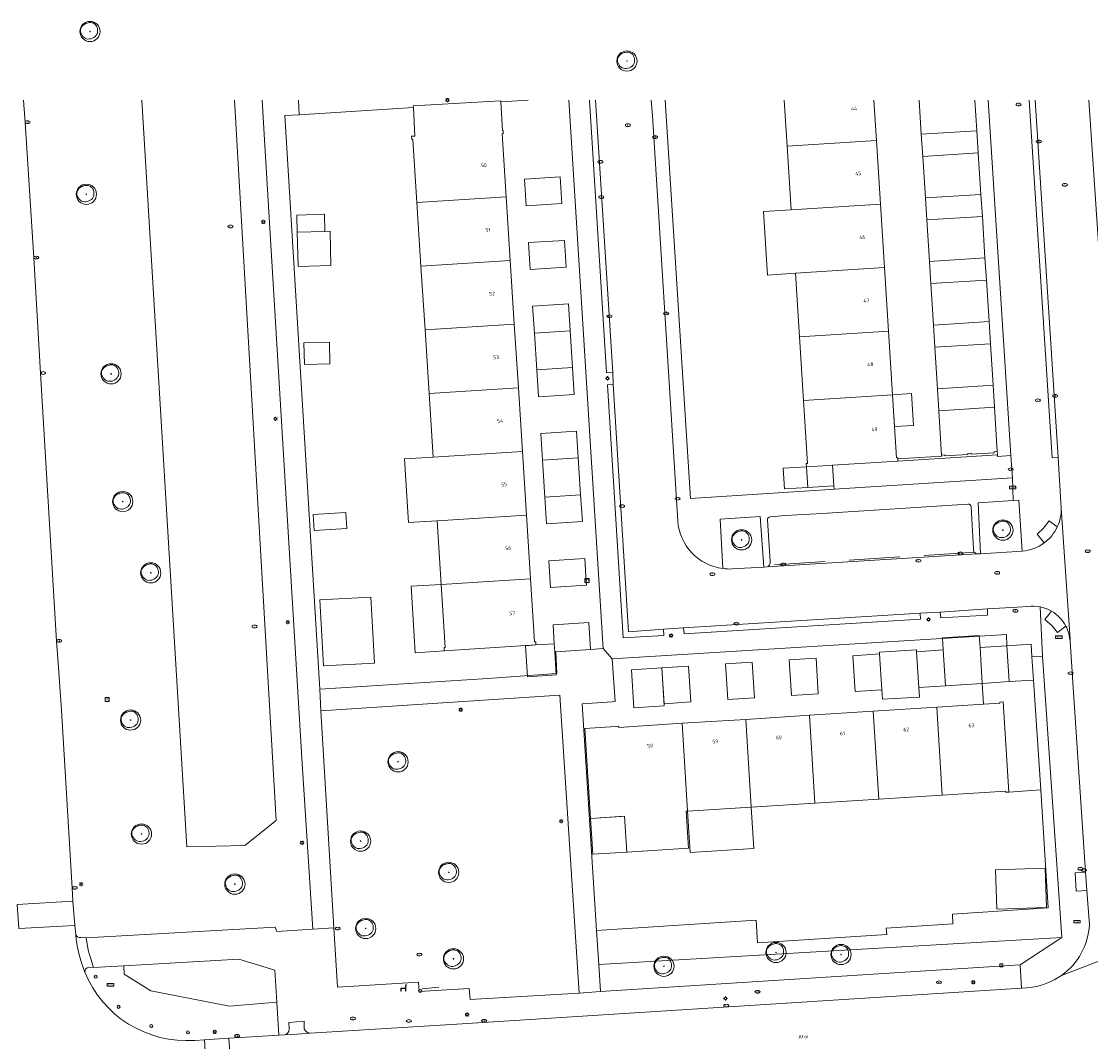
# Model space of a CAD drawing. Header units: metres. Extents: x 162108 to 162858, y 502368 to 503171.
# Tile 25 of 39: x 162218 to 162324, y 502924 to 503025. Entities that reach past the tile are written whole.
import ezdxf
from ezdxf.enums import TextEntityAlignment as Align

# ---------------------------------------------------------------- set-up
doc = ezdxf.new("R2010")
doc.units = ezdxf.units.M
doc.linetypes.add('RI-HWA-SO', pattern=[7.4, 5, -2.4])
for name, color, linetype, lineweight, true_color in [('B-PV-GR-BEPLANTING_CULTUUR_BOSPLANTSOEN-GV', 7, 'Continuous', 13, 0x99cc00), ('B-PV-GR-BEPLANTING_CULTUUR_HEESTERS-GV', 7, 'Continuous', 13, 0x99cc00), ('B-PV-RI-HWA_GOOT_MOLGOOT-G', 150, 'RI-HWA-SO', 18, 0x007fff), ('B-WE-GR-BOOM-S', 3, 'Continuous', 18, 0x00ff00)]:
    doc.layers.add(name, color=color, linetype=linetype, lineweight=lineweight, true_color=true_color)
for name, color, linetype, lineweight in [('B-PV-IE-MEUBILAIR-S', 252, 'Continuous', 13), ('B-PV-IE-MEUBILAIR_WEGMEUBILAIR-S', 252, 'Continuous', 13), ('B-PV-IE-TERREINAFSCHEIDING_KUNSTMATIG_HEKWERK-G', 252, 'IE-TERREINAFSCHEIDING-KUNSTMATIG-OPEN', 13), ('B-PV-IE-TERREINAFSCHEIDING_KUNSTMATIG_MUUR-GV', 252, 'Continuous', 13), ('B-PV-OG-BEBOUWING-GV', 7, 'Continuous', 18), ('B-PV-OG-BEBOUWING-T18', 7, 'Continuous', 18), ('B-PV-OG-BEBOUWING_LUIFEL-GV', 7, 'Continuous', 18), ('B-PV-OG-BEBOUWING_OVERBOUWING-GV', 7, 'Continuous', 18), ('B-PV-OG-TERREIN_BEGROEID-GV', 7, 'Continuous', 13), ('B-PV-OG-TERREIN_ERF-GV', 252, 'Continuous', 13), ('B-PV-OG-TOPOGRAFIE-T18', 7, 'Continuous', 18), ('B-PV-VH-GESLOTENVERHARDING_ASFALT-GV', 252, 'Continuous', 13), ('B-PV-VH-OPENVERHARDING_BETONELEMENT-GV', 252, 'Continuous', 13), ('B-PV-VH-OPENVERHARDING_BETONSTRAATSTEEN-GV', 252, 'Continuous', 13), ('B-PV-VH-OPENVERHARDING_TEGEL-GV', 252, 'Continuous', 13)]:
    doc.layers.add(name, color=color, linetype=linetype, lineweight=lineweight)
doc.styles.add('NLCS-ISO', font='NLCS-ISO.ttf')
doc.styles.add('NLCS-ISO-M200-T18', font='NLCS-ISO.ttf', dxfattribs={"height": 1.8})
doc.linetypes.add('IE-TERREINAFSCHEIDING-KUNSTMATIG-OPEN', pattern='A,7,-1.5,[67,NLCS.SHX,S=0.75,R=0,X=0,Y=0],-1.5', length=10)

# ---------------------------------------------------------------- blocks, each defined once
blk = doc.blocks.new('SIE-MEUBILAIR_BORD_LOCATIEPAAL-SO')
blk.add_lwpolyline([(-0.75, -0.75), (0.75, -0.75), (0.75, 0.75), (-0.75, 0.75)], close=True)
at = {"style": 'NLCS-ISO'}
blk.add_text('lp', height=0.75, dxfattribs=at).set_placement((0.01, 0.12), align=Align.MIDDLE_CENTER)
blk = doc.blocks.new('SIE-MEUBILAIR_BORD_STRAATNAAM-SO')
blk.add_lwpolyline([(-1.62, -0.62), (1.62, -0.62), (1.62, 0.62), (-1.62, 0.62)], close=True)
at = {"style": 'NLCS-ISO'}
blk.add_text('straat', height=0.75, dxfattribs=at).set_placement((0, 0.08), align=Align.MIDDLE_CENTER)
blk = doc.blocks.new('SIE-MEUBILAIR_KAST_TELECOM-SO')
for points in [[(-1, 1), (1, 1), (1, 0.84), (-1, 0.84)], [(-1, 0.76), (1, 0.76), (1, -1), (-1, -1)]]:
    blk.add_lwpolyline(points, close=True)
at = {"style": 'NLCS-ISO'}
blk.add_text('tele', height=0.75, dxfattribs=at).set_placement((0, 0), align=Align.MIDDLE_CENTER)
blk = doc.blocks.new('SIE-MEUBILAIR_PAAL_AFSLUITPAAL-SO')
blk.add_circle((0, 0), 0.75)
at = {"style": 'NLCS-ISO'}
blk.add_text('af', height=0.75, dxfattribs=at).set_placement((0, 0.05), align=Align.MIDDLE_CENTER)
blk = doc.blocks.new('SIE-MEUBILAIR_PAAL_LICHTMAST-SO')
for points in [[(-0.62, 0), (-1, 0)], [(-0.71, 0.71), (-0.44, 0.44)], [(0, 1), (0, 0.62)], [(0.44, 0.44), (0.71, 0.71)], [(1, 0), (0.62, 0)], [(-0.71, -0.71), (-0.44, -0.44)], [(0, -0.62), (0, -1)], [(0.44, -0.44), (0.71, -0.71)]]:
    blk.add_lwpolyline(points)
blk.add_circle((0, 0), 0.5)
blk = doc.blocks.new('SIE-MEUBILAIR_PAAL_HALTEPAAL-SO')
blk.add_circle((0, 0), 0.75)
at = {"style": 'NLCS-ISO'}
blk.add_text('ht', height=0.75, dxfattribs=at).set_placement((0, 0.06), align=Align.MIDDLE_CENTER)
blk = doc.blocks.new('SIE-MEUBILAIR_PUT_WATERLEIDINGPUT-SO')
blk.add_ellipse((0, 0), major_axis=(1.25, 0), ratio=0.54)
at = {"style": 'NLCS-ISO'}
blk.add_text('wl', height=0.75, dxfattribs=at).set_placement((-0.14, 0), align=Align.MIDDLE_CENTER)
blk = doc.blocks.new('SIE-MEUBILAIR_PUT_RIOOLPUT-SO')
blk.add_ellipse((0, 0), major_axis=(1.25, 0), ratio=0.54)
at = {"style": 'NLCS-ISO'}
blk.add_text('ri', height=0.75, dxfattribs=at).set_placement((-0.04, 0.07), align=Align.MIDDLE_CENTER)
blk = doc.blocks.new('SIE-MEUBILAIR_PUT_GASPUT-SO')
blk.add_ellipse((0, 0), major_axis=(1.25, 0), ratio=0.54)
at = {"style": 'NLCS-ISO'}
blk.add_text('gas ', height=0.75, dxfattribs=at).set_placement((0.53, 0.16), align=Align.MIDDLE_CENTER)
blk = doc.blocks.new('SIE-MEUBILAIR_PUT_KOLK-SO')
blk.add_ellipse((0, 0), major_axis=(1.25, 0), ratio=0.54)
at = {"style": 'NLCS-ISO'}
blk.add_text('klk', height=0.75, dxfattribs=at).set_placement((0.03, 0), align=Align.MIDDLE_CENTER)
blk = doc.blocks.new('SIE-MEUBILAIR_PUT_BRANDKRAAN-SO')
blk.add_ellipse((0, 0), major_axis=(1.25, 0), ratio=0.54)
at = {"style": 'NLCS-ISO'}
blk.add_text('bk', height=0.75, dxfattribs=at).set_placement((0.03, 0), align=Align.MIDDLE_CENTER)
blk = doc.blocks.new('SIE-MEUBILAIR_PUT_DRAINAGEPUT-SO')
blk.add_ellipse((0, 0), major_axis=(1.25, 0), ratio=0.54)
at = {"style": 'NLCS-ISO'}
blk.add_text('dr', height=0.75, dxfattribs=at).set_placement((0.03, 0), align=Align.MIDDLE_CENTER)
blk = doc.blocks.new('SIE-WEG_ZITBANK-SO')
at = {"color": 0, "linetype": 'ByBlock', "lineweight": 18}
blk.add_lwpolyline([(-0.91, -1.63), (-0.91, -0.2), (1.09, -0.2), (1.09, -1.63), (1.29, -1.63), (1.29, -0.21), (1.54, 1.78), (1.33, 1.78), (1.11, 0), (-1.11, 0), (-1.11, -1.63)], close=True, dxfattribs=at)
blk = doc.blocks.new('SGR-BOOM_03')
blk.add_lwpolyline([(2.39, 3.6), (2.81, 3.14), (3.17, 2.6), (3.46, 1.98), (3.66, 1.31), (3.77, 0.62), (3.77, -0.08), (3.65, -0.77), (3.39, -1.41), (3, -2), (2.49, -2.52), (1.88, -2.96), (1.21, -3.31), (0.49, -3.56), (-0.26, -3.7), (-0.99, -3.72), (-1.7, -3.6), (-2.35, -3.35), (-2.94, -2.98), (-3.46, -2.51), (-3.9, -1.97), (-4.25, -1.38), (-4.52, -0.76), (-4.68, -0.13), (-4.73, 0.48), (-4.67, 1.06), (-4.5, 1.6), (-4.24, 2.1), (-3.91, 2.55), (-3.5, 2.97), (-3.03, 3.33), (-2.53, 3.65), (-1.98, 3.92), (-1.42, 4.14), (-0.84, 4.29), (-0.26, 4.39), (0.31, 4.41), (0.87, 4.35), (1.41, 4.2), (1.92, 3.95)], close=True)
for radius in [5, 0.15]:
    blk.add_circle((0, 0), radius)

msp = doc.modelspace()

# ---------------------------------------------------------------- linework, layer by layer
at = {"layer": 'B-PV-GR-BEPLANTING_CULTUUR_BOSPLANTSOEN-GV'}
msp.add_lwpolyline([(162230.31, 503017.29), (162234.75, 502943.48), (162240.47, 502943.61), (162243.59, 502946.08), (162239.47, 503017.29)], dxfattribs=at)
at = {"layer": 'B-PV-GR-BEPLANTING_CULTUUR_HEESTERS-GV'}
for points in [[(162314.82, 502982.24), (162304.99, 502981.62), (162298.53, 502981.21), (162298.66, 502979.17), (162298.68, 502978.85), (162316.3, 502979.95), (162316.14, 502982.16), (162314.83, 502982.08)], [(162316.95, 502977.76), (162316.39, 502977.72), (162312.91, 502977.49), (162313.16, 502972.45), (162317.27, 502972.72)], [(162318.25, 502962.27), (162318.23, 502962.27), (162318.38, 502959.98), (162319.1, 502949.11), (162319.84, 502937.48), (162310.37, 502936.83), (162310.43, 502935.88), (162303.84, 502935.47), (162303.88, 502934.82), (162291.12, 502934.02), (162290.98, 502936.26), (162275.23, 502935.23), (162275.44, 502931.86), (162321.17, 502934.53), (162319.26, 502962.33)], [(162243.43, 502931.3), (162239.9, 502932.4), (162228.53, 502931.74), (162228.58, 502930.92), (162231.2, 502929.27), (162238.98, 502927.76), (162243.64, 502928.13)]]:
    msp.add_lwpolyline(points, close=True, dxfattribs=at)
msp.add_lwpolyline([(162288.59, 502970.95), (162291.76, 502971.12), (162291.38, 502976.14), (162287.42, 502975.88), (162287.7, 502970.99)], dxfattribs=at)
msp.add_lwpolyline([(162287.7, 502970.99, 0.042811), (162288.59, 502970.95)], format="xyb", dxfattribs=at)
at = {"layer": 'B-PV-IE-TERREINAFSCHEIDING_KUNSTMATIG_HEKWERK-G'}
msp.add_lwpolyline([(162257.99, 502929.47), (162259.65, 502929.62)], dxfattribs=at)
at = {"layer": 'B-PV-IE-TERREINAFSCHEIDING_KUNSTMATIG_MUUR-GV'}
msp.add_lwpolyline([(162304.97, 502981.84), (162304.99, 502981.62), (162314.82, 502982.24), (162314.8, 502982.55), (162314.48, 502982.53), (162314.49, 502982.44), (162312.22, 502982.29), (162312.22, 502982.39), (162311.9, 502982.37), (162311.9, 502982.27), (162309.64, 502982.13), (162309.63, 502982.23), (162309.31, 502982.21), (162309.32, 502982.11)], close=True, dxfattribs=at)
at = {"layer": 'B-PV-OG-BEBOUWING-GV'}
for points in [[(162265.77, 503017.2), (162257.12, 503016.71), (162257.13, 503016.57), (162257.29, 503013.73), (162256.95, 503013.71), (162256.97, 503013.4), (162257.08, 503013.41), (162257.48, 503007.16), (162266.3, 503007.72), (162265.9, 503013.94), (162266.01, 503013.95), (162265.99, 503014.27), (162265.95, 503014.27), (162265.78, 503017.12)], [(162307.3, 503013.91), (162307.44, 503011.73), (162312.93, 503012.08), (162312.79, 503014.26)], [(162303.26, 503007.02), (162302.86, 503013.31), (162294.06, 503012.75), (162294.46, 503006.46)], [(162271.64, 503009.71), (162268.11, 503009.49), (162268.28, 503006.84), (162271.81, 503007.07)], [(162266.7, 503001.43), (162266.3, 503007.72), (162257.48, 503007.16), (162257.88, 503000.87)], [(162307.7, 503007.62), (162307.84, 503005.44), (162313.33, 503005.79), (162313.19, 503007.97)], [(162303.66, 503000.74), (162303.26, 503007.02), (162294.46, 503006.46), (162291.72, 503006.29), (162292.12, 503000), (162294.86, 503000.18)], [(162248.36, 503006), (162245.61, 503005.92), (162245.65, 503004.24), (162248.4, 503004.31)], [(162272.05, 503003.42), (162268.51, 503003.2), (162268.68, 503000.55), (162272.21, 503000.78)], [(162267.1, 502995.14), (162266.7, 503001.43), (162257.88, 503000.87), (162258.28, 502994.58)], [(162313.59, 503001.69), (162308.1, 503001.34), (162308.24, 502999.15), (162313.73, 502999.5)], [(162304.06, 502994.45), (162303.66, 503000.74), (162294.86, 503000.18), (162295.26, 502993.89)], [(162272.45, 502997.14), (162268.91, 502996.91), (162269.08, 502994.27), (162272.62, 502994.49)], [(162267.5, 502988.85), (162267.1, 502995.14), (162258.28, 502994.58), (162258.68, 502988.29)], [(162308.5, 502995.05), (162308.64, 502992.86), (162314.12, 502993.21), (162313.99, 502995.4)], [(162304.46, 502988.16), (162304.06, 502994.45), (162295.26, 502993.89), (162295.65, 502987.6)], [(162246.31, 502993.31), (162246.37, 502991.16), (162248.89, 502991.23), (162248.83, 502993.38)], [(162272.85, 502990.85), (162269.32, 502990.62), (162269.48, 502987.98), (162273.02, 502988.2)], [(162258.68, 502988.29), (162259.08, 502982.01), (162267.9, 502982.57), (162267.5, 502988.85)], [(162304.97, 502981.84), (162304.97, 502981.94), (162304.86, 502981.93), (162304.46, 502988.16), (162295.65, 502987.6), (162296.05, 502981.38), (162295.94, 502981.37), (162295.96, 502981.05), (162298.12, 502981.19), (162298.53, 502981.21), (162304.99, 502981.62)], [(162308.9, 502988.76), (162309.04, 502986.58), (162314.52, 502986.93), (162314.39, 502989.11)], [(162273.25, 502984.56), (162269.72, 502984.34), (162269.89, 502981.69), (162273.42, 502981.92)], [(162268.3, 502976.28), (162267.9, 502982.57), (162259.08, 502982.01), (162256.24, 502981.83), (162256.64, 502975.54), (162259.48, 502975.72)], [(162298.53, 502981.21), (162298.12, 502981.19), (162295.96, 502981.05), (162296.09, 502979.01), (162298.66, 502979.17)], [(162273.65, 502978.27), (162270.12, 502978.05), (162270.29, 502975.4), (162273.82, 502975.63)], [(162247.33, 502974.77), (162250.57, 502974.96), (162250.47, 502976.53), (162247.24, 502976.33)], [(162259.48, 502975.72), (162259.88, 502969.43), (162268.7, 502969.99), (162268.3, 502976.28)], [(162274.05, 502971.99), (162270.52, 502971.76), (162270.69, 502969.12), (162274.22, 502969.34), (162274.2, 502969.64)], [(162269.23, 502963.44), (162269.21, 502963.76), (162269.1, 502963.75), (162268.7, 502969.99), (162259.88, 502969.43), (162260.27, 502963.19), (162260.17, 502963.18), (162260.18, 502962.86)], [(162247.89, 502967.9), (162248.26, 502961.38), (162253.29, 502961.66), (162252.93, 502968.18)], [(162274.63, 502963), (162274.46, 502965.65), (162270.93, 502965.42), (162271.05, 502963.55), (162271.1, 502962.78), (162271.2, 502962.78)], [(162306.83, 502962.78), (162307.05, 502959.25), (162309.69, 502959.42), (162309.47, 502962.95)], [(162315.74, 502963.36), (162313.1, 502963.19), (162313.32, 502959.65), (162315.97, 502959.82)], [(162318.15, 502963.51), (162315.74, 502963.36), (162315.97, 502959.82), (162318.38, 502959.98), (162318.23, 502962.27)], [(162294.25, 502961.98), (162294.47, 502958.44), (162297.12, 502958.61), (162296.9, 502962.15)], [(162300.54, 502962.38), (162300.76, 502958.85), (162303.41, 502959.02), (162303.18, 502962.55)], [(162281.68, 502961.17), (162281.9, 502957.64), (162284.55, 502957.81), (162284.32, 502961.34)], [(162288.19, 502958.04), (162290.83, 502958.21), (162290.61, 502961.74), (162287.96, 502961.58)], [(162309.37, 502948.6), (162315.62, 502949), (162315.62, 502948.89), (162315.94, 502948.91), (162315.38, 502957.81), (162315.06, 502957.79), (162315.07, 502957.68), (162313.45, 502957.58), (162308.83, 502957.28)], [(162296.25, 502956.49), (162289.96, 502956.09), (162290.51, 502947.41), (162296.8, 502947.81)], [(162302.54, 502956.89), (162296.25, 502956.49), (162296.8, 502947.81), (162303.09, 502948.21)], [(162303.09, 502948.21), (162309.37, 502948.6), (162308.83, 502957.28), (162302.54, 502956.89)], [(162284.09, 502947.01), (162284.22, 502947.02), (162283.68, 502955.7), (162277.42, 502955.3), (162277.41, 502955.41), (162277.09, 502955.39), (162274.06, 502955.2), (162274.63, 502946.3), (162277.67, 502946.49), (162277.99, 502946.51), (162278.21, 502942.97), (162284.32, 502943.35)], [(162289.96, 502956.09), (162283.68, 502955.7), (162284.22, 502947.02), (162290.51, 502947.41)]]:
    msp.add_lwpolyline(points, close=True, dxfattribs=at)
msp.add_lwpolyline([(162293.77, 503017.29), (162294.06, 503012.75), (162302.86, 503013.31), (162302.61, 503017.29)], dxfattribs=at)
at = {"layer": 'B-PV-OG-BEBOUWING_LUIFEL-GV'}
msp.add_lwpolyline([(162307.09, 503017.29), (162307.3, 503013.91), (162312.79, 503014.26), (162312.6, 503017.29)], dxfattribs=at)
for points in [[(162307.7, 503007.62), (162313.19, 503007.97), (162312.93, 503012.08), (162307.44, 503011.73)], [(162308.1, 503001.34), (162313.59, 503001.69), (162313.33, 503005.79), (162307.84, 503005.44)], [(162248.4, 503004.31), (162245.65, 503004.24), (162245.75, 503000.86), (162248.99, 503000.95), (162248.9, 503004.32)], [(162308.5, 502995.05), (162313.99, 502995.4), (162313.73, 502999.5), (162308.24, 502999.15)], [(162269.08, 502994.27), (162269.32, 502990.62), (162272.85, 502990.85), (162272.62, 502994.49)], [(162308.9, 502988.76), (162314.39, 502989.11), (162314.12, 502993.21), (162308.64, 502992.86)], [(162304.46, 502988.16), (162304.66, 502985.02), (162306.54, 502985.14), (162306.34, 502988.28)], [(162309.31, 502982.21), (162309.63, 502982.23), (162309.64, 502982.13), (162311.9, 502982.27), (162311.9, 502982.37), (162312.22, 502982.39), (162312.22, 502982.29), (162314.49, 502982.44), (162314.48, 502982.53), (162314.8, 502982.55), (162314.52, 502986.93), (162309.04, 502986.58)], [(162269.89, 502981.69), (162270.12, 502978.05), (162273.65, 502978.27), (162273.42, 502981.92)], [(162296.09, 502979.01), (162295.96, 502981.05), (162293.65, 502980.91), (162293.78, 502978.86)], [(162259.88, 502969.43), (162256.9, 502969.24), (162257.32, 502962.68), (162260.18, 502962.86), (162260.17, 502963.18), (162260.27, 502963.19)], [(162309.47, 502962.95), (162309.69, 502959.42), (162313.32, 502959.65), (162313.1, 502963.19), (162313.02, 502964.39), (162309.39, 502964.16)], [(162268.21, 502963.37), (162268.4, 502960.3), (162271.24, 502960.48), (162271.1, 502962.78), (162271.05, 502963.55), (162269.23, 502963.44)], [(162303.18, 502962.55), (162303.41, 502959.02), (162303.47, 502958.07), (162307.11, 502958.29), (162307.05, 502959.25), (162306.83, 502962.78), (162306.81, 502962.97), (162303.17, 502962.74)], [(162281.68, 502961.17), (162278.69, 502961), (162278.91, 502957.24), (162281.91, 502957.42)], [(162284.22, 502947.02), (162284.48, 502942.94), (162290.77, 502943.34), (162290.51, 502947.41)], [(162278.21, 502942.97), (162277.99, 502946.51), (162274.63, 502946.3), (162274.86, 502942.76)]]:
    msp.add_lwpolyline(points, close=True, dxfattribs=at)
at = {"layer": 'B-PV-OG-BEBOUWING_OVERBOUWING-GV'}
msp.add_lwpolyline([(162319.52, 502941.38), (162314.64, 502941.21), (162314.77, 502937.34), (162319.66, 502937.51)], close=True, dxfattribs=at)
at = {"layer": 'B-PV-OG-TERREIN_BEGROEID-GV'}
for points in [[(162218.63, 503017.29), (162218.77, 503015.09), (162219.64, 503001.71), (162220.3, 502990.3), (162221.89, 502963.83), (162222.06, 502961.69), (162222.36, 502956.99), (162223.43, 502939.42), (162223.49, 502938.12), (162223.7, 502935.73), (162223.78, 502934.85)], [(162224.27, 502934.52), (162224.82, 502934.51), (162243.47, 502935.55), (162243.63, 502935.13), (162247.19, 502935.35), (162246.16, 502951.74), (162242.47, 503012.81), (162242.2, 503017.29)], [(162239.47, 503017.29), (162243.59, 502946.08), (162240.47, 502943.61), (162234.75, 502943.48), (162230.31, 503017.29)], [(162235.53, 502924.37), (162236.5, 502924.43), (162238.91, 502924.59), (162241.16, 502924.73), (162243.84, 502924.88), (162243.64, 502928.13), (162238.98, 502927.76), (162231.2, 502929.27), (162228.58, 502930.92), (162228.53, 502931.74), (162225.53, 502931.56), (162225.09, 502931.6)]]:
    msp.add_lwpolyline(points, dxfattribs=at)
for points in [[(162271.6, 502958.47), (162247.99, 502956.92), (162249.29, 502935.48), (162249.64, 502929.62), (162257.64, 502930.13), (162257.69, 502929.2), (162262.64, 502929.48), (162262.73, 502928.41), (162273.52, 502929.04)], [(162275.61, 502929.2), (162317.05, 502931.84), (162321.17, 502934.53), (162275.44, 502931.86)]]:
    msp.add_lwpolyline(points, close=True, dxfattribs=at)
for points in [[(162223.78, 502934.85, 0.411374), (162224.27, 502934.52)], [(162225.09, 502931.6, 0.390408), (162224.68, 502931.11)], [(162224.68, 502931.11, 0.325583), (162235.53, 502924.37)]]:
    msp.add_lwpolyline(points, format="xyb", dxfattribs=at)
at = {"layer": 'B-PV-OG-TERREIN_ERF-GV'}
for points in [[(162259.08, 502982.01), (162258.68, 502988.29), (162258.28, 502994.58), (162257.88, 503000.87), (162257.48, 503007.16), (162257.08, 503013.41), (162256.97, 503013.4), (162256.95, 503013.71), (162257.29, 503013.73), (162257.13, 503016.57), (162245.84, 503015.84), (162244.43, 503015.75), (162247.89, 502959.08), (162264.47, 502960.14), (162271.3, 502960.61), (162271.2, 502962.78), (162271.1, 502962.78), (162271.05, 502963.55), (162270.93, 502965.42), (162274.46, 502965.65), (162274.63, 502963), (162275.87, 502963.08), (162272.5, 503017.29)], [(162268.47, 503017.29), (162265.78, 503017.12), (162265.95, 503014.27), (162265.99, 503014.27), (162266.01, 503013.95), (162265.9, 503013.94), (162266.3, 503007.72), (162266.7, 503001.43), (162267.1, 502995.14), (162267.5, 502988.85), (162267.9, 502982.57), (162268.3, 502976.28), (162268.7, 502969.99), (162269.1, 502963.75), (162269.21, 502963.76), (162269.23, 502963.44), (162260.18, 502962.86), (162260.17, 502963.18), (162260.27, 502963.19), (162259.88, 502969.43), (162259.48, 502975.72), (162256.64, 502975.54), (162256.24, 502981.83), (162259.08, 502982.01)], [(162281.99, 503017.29), (162284.5, 502977.91), (162298.27, 502978.82), (162298.68, 502978.85), (162298.66, 502979.17), (162296.09, 502979.01), (162295.96, 502981.05), (162295.94, 502981.37), (162296.05, 502981.38), (162295.65, 502987.6), (162295.26, 502993.89), (162294.86, 503000.18), (162292.12, 503000), (162291.72, 503006.29), (162294.46, 503006.46), (162294.06, 503012.75)], [(162294.06, 503012.75), (162293.77, 503017.29)], [(162302.61, 503017.29), (162302.86, 503013.31), (162303.26, 503007.02), (162303.66, 503000.74), (162304.06, 502994.45), (162304.46, 502988.16), (162304.86, 502981.93), (162304.97, 502981.94), (162304.97, 502981.84), (162309.32, 502982.11), (162309.31, 502982.21), (162309.63, 502982.23), (162309.64, 502982.13), (162311.9, 502982.27), (162311.9, 502982.37), (162312.22, 502982.39), (162312.22, 502982.29), (162314.49, 502982.44), (162314.48, 502982.53), (162314.8, 502982.55), (162314.82, 502982.24), (162314.83, 502982.08), (162316.14, 502982.16), (162313.92, 503017.29)]]:
    msp.add_lwpolyline(points, dxfattribs=at)
for points in [[(162312.79, 503014.26), (162312.93, 503012.08), (162307.44, 503011.73), (162307.3, 503013.91)], [(162271.64, 503009.71), (162271.81, 503007.07), (162268.28, 503006.84), (162268.11, 503009.49)], [(162313.19, 503007.97), (162313.33, 503005.79), (162307.84, 503005.44), (162307.7, 503007.62)], [(162248.36, 503006), (162248.4, 503004.31), (162245.65, 503004.24), (162245.61, 503005.92)], [(162272.05, 503003.42), (162272.21, 503000.78), (162268.68, 503000.55), (162268.51, 503003.2)], [(162308.1, 503001.34), (162313.59, 503001.69), (162313.73, 502999.5), (162308.24, 502999.15)], [(162272.45, 502997.14), (162272.62, 502994.49), (162269.08, 502994.27), (162268.91, 502996.91)], [(162313.99, 502995.4), (162314.12, 502993.21), (162308.64, 502992.86), (162308.5, 502995.05)], [(162246.31, 502993.31), (162248.83, 502993.38), (162248.89, 502991.23), (162246.37, 502991.16)], [(162272.85, 502990.85), (162273.02, 502988.2), (162269.48, 502987.98), (162269.32, 502990.62)], [(162314.39, 502989.11), (162314.52, 502986.93), (162309.04, 502986.58), (162308.9, 502988.76)], [(162273.25, 502984.56), (162273.42, 502981.92), (162269.89, 502981.69), (162269.72, 502984.34)], [(162273.65, 502978.27), (162273.82, 502975.63), (162270.29, 502975.4), (162270.12, 502978.05)], [(162247.33, 502974.77), (162247.24, 502976.33), (162250.47, 502976.53), (162250.57, 502974.96)], [(162274.05, 502971.99), (162274.2, 502969.64), (162274.22, 502969.34), (162270.69, 502969.12), (162270.52, 502971.76)], [(162247.89, 502967.9), (162252.93, 502968.18), (162253.29, 502961.66), (162248.26, 502961.38)], [(162319.1, 502949.11), (162315.94, 502948.91), (162315.62, 502948.89), (162315.62, 502949), (162309.37, 502948.6), (162303.09, 502948.21), (162296.8, 502947.81), (162290.51, 502947.41), (162284.22, 502947.02), (162284.09, 502947.01), (162284.32, 502943.35), (162278.21, 502942.97), (162277.99, 502946.51), (162277.67, 502946.49), (162274.63, 502946.3), (162274.06, 502955.2), (162277.09, 502955.39), (162277.41, 502955.41), (162277.42, 502955.3), (162283.68, 502955.7), (162289.96, 502956.09), (162296.25, 502956.49), (162302.54, 502956.89), (162308.83, 502957.28), (162313.45, 502957.58), (162313.32, 502959.65), (162313.1, 502963.19), (162315.74, 502963.36), (162315.7, 502964.48), (162276.75, 502962.07), (162277.07, 502957.86), (162276.76, 502957.83), (162273.8, 502957.63), (162275.23, 502935.23), (162290.98, 502936.26), (162291.12, 502934.02), (162303.88, 502934.82), (162303.84, 502935.47), (162310.43, 502935.88), (162310.37, 502936.83), (162319.84, 502937.48)], [(162309.47, 502962.95), (162309.69, 502959.42), (162307.05, 502959.25), (162306.83, 502962.78)], [(162296.9, 502962.15), (162297.12, 502958.61), (162294.47, 502958.44), (162294.25, 502961.98)], [(162300.54, 502962.38), (162303.18, 502962.55), (162303.41, 502959.02), (162300.76, 502958.85)], [(162284.32, 502961.34), (162284.55, 502957.81), (162281.9, 502957.64), (162281.68, 502961.17)], [(162287.96, 502961.58), (162290.61, 502961.74), (162290.83, 502958.21), (162288.19, 502958.04)], [(162318.38, 502959.98), (162315.97, 502959.82), (162313.32, 502959.65), (162313.45, 502957.58), (162315.07, 502957.68), (162315.06, 502957.79), (162315.38, 502957.81), (162315.94, 502948.91), (162319.1, 502949.11)]]:
    msp.add_lwpolyline(points, close=True, dxfattribs=at)
at = {"layer": 'B-PV-RI-HWA_GOOT_MOLGOOT-G'}
msp.add_lwpolyline([(162312.56, 502972.6), (162292.29, 502971.33)], dxfattribs=at)
at = {"layer": 'B-PV-VH-GESLOTENVERHARDING_ASFALT-GV'}
for points in [[(162222.36, 502956.99), (162222.06, 502961.69), (162221.89, 502963.83), (162220.3, 502990.3), (162219.64, 503001.71), (162218.77, 503015.09), (162218.63, 503017.29)], [(162223.49, 502938.12), (162223.43, 502939.42), (162222.36, 502956.99)], [(162218, 502937.81), (162223.49, 502938.12)], [(162332.22, 502935.04), (162321.16, 502930.79)], [(162318.3, 502929.63), (162318.19, 502929.6), (162317.2, 502929.54), (162261.94, 502926.01), (162246.92, 502925.08), (162245.65, 502924.99), (162244.39, 502924.91), (162243.84, 502924.88), (162241.16, 502924.73), (162238.91, 502924.59), (162239.35, 502917.63)]]:
    msp.add_lwpolyline(points, dxfattribs=at)
msp.add_lwpolyline([(162321.16, 502930.79, -0.114509), (162318.3, 502929.63)], format="xyb", dxfattribs=at)
at = {"layer": 'B-PV-VH-OPENVERHARDING_BETONELEMENT-GV'}
for points in [[(162274.53, 503017.29), (162276.2, 502990.32), (162276.82, 502990.36), (162275.13, 503017.29)], [(162317.94, 503017.29), (162320.21, 502981.95), (162320.81, 502981.97)], [(162320.81, 502981.97), (162318.54, 503017.29)], [(162323.86, 503017.29), (162324.79, 503003.09)], [(162320.73, 502975.11), (162319.92, 502975.71), (162319.38, 502974.99), (162318.73, 502974.39), (162319.44, 502973.53)], [(162320.17, 502966.78), (162319.5, 502965.96), (162320.22, 502965.33), (162320.74, 502964.69), (162321.58, 502965.3)]]:
    msp.add_lwpolyline(points, dxfattribs=at)
for points in [[(162276.29, 502989.15), (162277.86, 502964.15), (162281.86, 502964.39), (162281.83, 502964.99), (162278.39, 502964.75), (162276.88, 502989.21)], [(162283.82, 502965.12), (162283.88, 502964.53), (162307.21, 502965.99), (162307.18, 502966.58)], [(162309.22, 502966.11), (162313.85, 502966.4), (162313.83, 502967), (162309.15, 502966.69)], [(162322.51, 502940.93), (162322.61, 502939.12), (162323.66, 502939.18), (162323.53, 502940.98)], [(162223.7, 502935.73), (162223.49, 502938.12), (162218, 502937.81), (162218.15, 502935.42)], [(162236.98, 502917.48), (162239.35, 502917.63), (162238.91, 502924.59), (162236.5, 502924.43), (162236.82, 502918.83)]]:
    msp.add_lwpolyline(points, close=True, dxfattribs=at)
for points in [[(162319.44, 502973.53, 0.12553), (162320.73, 502975.11)], [(162321.58, 502965.3, 0.140876), (162320.17, 502966.78)]]:
    msp.add_lwpolyline(points, format="xyb", dxfattribs=at)
at = {"layer": 'B-PV-VH-OPENVERHARDING_BETONSTRAATSTEEN-GV'}
for points in [[(162275.13, 503017.29), (162276.82, 502990.36), (162276.88, 502989.21), (162278.39, 502964.75), (162281.83, 502964.99), (162283.82, 502965.12), (162307.18, 502966.58), (162309.15, 502966.69), (162313.83, 502967), (162316.8, 502967.18), (162317.82, 502967.25)], [(162283.24, 502975.71), (162280.74, 503015.73), (162280.62, 503017.29)], [(162318.54, 503017.29), (162320.81, 502981.97), (162321.12, 502976.97), (162322, 502964), (162322, 502963.81), (162322.3, 502959.25), (162323.53, 502940.98), (162323.66, 502939.18), (162323.9, 502935.79)], [(162326.46, 502976.93), (162326, 502983.92), (162324.82, 503002.57), (162324.79, 503003.09), (162323.86, 503017.29)], [(162311.91, 502977.36), (162297.5, 502976.42), (162293.85, 502976.23), (162292.39, 502976.11)], [(162312.44, 502972.93), (162312.23, 502977.08)], [(162322, 502963.81), (162322, 502964), (162321.12, 502976.97)], [(162292.1, 502975.79), (162292.37, 502971.68)], [(162317.27, 502972.72), (162313.16, 502972.45), (162312.81, 502972.44), (162292.06, 502971.15), (162291.76, 502971.12), (162288.59, 502970.95)], [(162292.06, 502971.15), (162312.81, 502972.44)], [(162223.7, 502935.73), (162218.15, 502935.42)], [(162223.78, 502934.85), (162223.7, 502935.73)], [(162225.09, 502931.6), (162225.53, 502931.56), (162225.02, 502933.29), (162224.82, 502934.51), (162224.27, 502934.52)], [(162321.16, 502930.79), (162332.22, 502935.04)], [(162246.36, 502925.51), (162246.33, 502926.25), (162245.58, 502926.19), (162244.83, 502926.13), (162244.87, 502925.49)], [(162244.39, 502924.91), (162245.65, 502924.99), (162246.92, 502925.08)], [(162236.5, 502924.43), (162235.53, 502924.37)], [(162236.82, 502918.83), (162236.5, 502924.43)]]:
    msp.add_lwpolyline(points, dxfattribs=at)
for points in [[(162312.23, 502977.08, 0.414978), (162311.91, 502977.36)], [(162321.12, 502976.97, -0.11546), (162320.73, 502975.11)], [(162287.7, 502970.99, -0.356069), (162283.24, 502975.71)], [(162292.39, 502976.11, 0.415477), (162292.1, 502975.79)], [(162320.73, 502975.11, -0.12553), (162319.44, 502973.53)], [(162319.44, 502973.53, -0.141564), (162317.27, 502972.72)], [(162312.81, 502972.44, -0.353741), (162312.44, 502972.93)], [(162292.37, 502971.68, -0.356447), (162292.06, 502971.15)], [(162288.59, 502970.95, -0.042811), (162287.7, 502970.99)], [(162317.82, 502967.25, -0.083212), (162319.03, 502967.21)], [(162319.03, 502967.21, -0.082821), (162320.17, 502966.78)], [(162320.17, 502966.78, -0.140876), (162321.58, 502965.3)], [(162321.58, 502965.3, -0.106224), (162322, 502963.81)], [(162323.9, 502935.79, -0.227853), (162321.16, 502930.79)], [(162224.68, 502931.11, -0.07169), (162223.78, 502934.85)], [(162224.27, 502934.52, -0.411374), (162223.78, 502934.85)], [(162223.78, 502934.85, 0.07169), (162224.68, 502931.11)], [(162224.68, 502931.11, -0.390408), (162225.09, 502931.6)], [(162235.53, 502924.37, -0.325583), (162224.68, 502931.11)], [(162244.87, 502925.49, -0.365789), (162244.39, 502924.91)], [(162246.92, 502925.08, -0.359119), (162246.36, 502925.51)]]:
    msp.add_lwpolyline(points, format="xyb", dxfattribs=at)
at = {"layer": 'B-PV-VH-OPENVERHARDING_TEGEL-GV'}
for points in [[(162242.2, 503017.29), (162242.47, 503012.81), (162246.16, 502951.74), (162247.19, 502935.35), (162249.29, 502935.48), (162247.99, 502956.92), (162247.89, 502959.08), (162244.43, 503015.75)], [(162244.43, 503015.75), (162245.84, 503015.84), (162245.8, 503017.29)], [(162245.8, 503017.29), (162245.84, 503015.84), (162257.13, 503016.57), (162257.12, 503016.71), (162265.77, 503017.2), (162265.78, 503017.12), (162268.47, 503017.29)], [(162272.5, 503017.29), (162275.87, 502963.08), (162276.75, 502962.07), (162315.7, 502964.48), (162315.74, 502963.36), (162318.15, 502963.51), (162318.23, 502962.27), (162318.25, 502962.27), (162319.26, 502962.33), (162319.03, 502967.21)], [(162317.82, 502967.25), (162316.8, 502967.18), (162313.83, 502967), (162313.85, 502966.4), (162309.22, 502966.11), (162309.15, 502966.69), (162307.18, 502966.58), (162307.21, 502965.99), (162283.88, 502964.53), (162283.82, 502965.12), (162281.83, 502964.99), (162281.86, 502964.39), (162277.86, 502964.15), (162276.29, 502989.15), (162276.88, 502989.21), (162276.82, 502990.36), (162276.2, 502990.32), (162274.53, 503017.29)], [(162280.62, 503017.29), (162280.74, 503015.73), (162283.24, 502975.71)], [(162312.81, 502972.44), (162313.16, 502972.45), (162312.91, 502977.49), (162316.39, 502977.72), (162316.3, 502979.95), (162298.68, 502978.85), (162298.27, 502978.82), (162284.5, 502977.91), (162281.99, 503017.29)], [(162313.92, 503017.29), (162316.14, 502982.16), (162316.3, 502979.95), (162316.39, 502977.72), (162316.95, 502977.76), (162317.27, 502972.72)], [(162321.12, 502976.97), (162320.81, 502981.97), (162320.21, 502981.95), (162317.94, 503017.29)], [(162292.39, 502976.11), (162293.85, 502976.23), (162297.5, 502976.42), (162311.91, 502977.36)], [(162312.23, 502977.08), (162312.44, 502972.93)], [(162287.7, 502970.99), (162287.42, 502975.88), (162291.38, 502976.14), (162291.76, 502971.12), (162292.06, 502971.15)], [(162292.37, 502971.68), (162292.1, 502975.79)], [(162319.44, 502973.53), (162318.73, 502974.39), (162319.38, 502974.99), (162319.92, 502975.71), (162320.73, 502975.11)], [(162319.03, 502967.21), (162319.26, 502962.33), (162321.17, 502934.53), (162317.05, 502931.84), (162317.2, 502929.54), (162318.19, 502929.6), (162318.3, 502929.63)], [(162321.58, 502965.3), (162320.74, 502964.69), (162320.22, 502965.33), (162319.5, 502965.96), (162320.17, 502966.78)], [(162322.3, 502959.25), (162322, 502963.81)], [(162323.9, 502935.79), (162323.66, 502939.18), (162322.61, 502939.12), (162322.51, 502940.93), (162323.53, 502940.98), (162322.3, 502959.25)], [(162317.2, 502929.54), (162317.05, 502931.84), (162275.61, 502929.2), (162273.52, 502929.04), (162262.73, 502928.41), (162262.64, 502929.48), (162257.69, 502929.2), (162257.64, 502930.13), (162249.64, 502929.62), (162249.29, 502935.48), (162247.19, 502935.35), (162243.63, 502935.13), (162243.47, 502935.55), (162224.82, 502934.51), (162225.02, 502933.29), (162225.53, 502931.56), (162228.53, 502931.74), (162239.9, 502932.4), (162243.43, 502931.3), (162243.64, 502928.13), (162243.84, 502924.88), (162244.39, 502924.91)], [(162246.92, 502925.08), (162261.94, 502926.01), (162317.2, 502929.54)], [(162244.87, 502925.49), (162244.83, 502926.13), (162245.58, 502926.19), (162246.33, 502926.25), (162246.36, 502925.51)]]:
    msp.add_lwpolyline(points, dxfattribs=at)
for points in [[(162311.91, 502977.36, -0.414978), (162312.23, 502977.08)], [(162320.73, 502975.11, 0.11546), (162321.12, 502976.97)], [(162283.24, 502975.71, 0.356069), (162287.7, 502970.99)], [(162292.1, 502975.79, -0.415477), (162292.39, 502976.11)], [(162317.27, 502972.72, 0.141564), (162319.44, 502973.53)], [(162312.44, 502972.93, 0.353741), (162312.81, 502972.44)], [(162292.06, 502971.15, 0.356447), (162292.37, 502971.68)], [(162319.03, 502967.21, 0.083212), (162317.82, 502967.25)], [(162320.17, 502966.78, 0.082821), (162319.03, 502967.21)], [(162322, 502963.81, 0.106224), (162321.58, 502965.3)], [(162321.16, 502930.79, 0.227853), (162323.9, 502935.79)], [(162318.3, 502929.63, 0.114509), (162321.16, 502930.79)], [(162244.39, 502924.91, 0.365789), (162244.87, 502925.49)], [(162246.36, 502925.51, 0.359119), (162246.92, 502925.08)]]:
    msp.add_lwpolyline(points, format="xyb", dxfattribs=at)
msp.add_lwpolyline([(162273.8, 502957.63), (162276.76, 502957.83), (162277.07, 502957.86), (162276.75, 502962.07), (162275.87, 502963.08), (162274.63, 502963), (162271.2, 502962.78), (162271.3, 502960.61), (162264.47, 502960.14), (162247.89, 502959.08), (162247.99, 502956.92), (162271.6, 502958.47), (162273.52, 502929.04), (162275.61, 502929.2), (162275.44, 502931.86), (162275.23, 502935.23)], close=True, dxfattribs=at)

# ---------------------------------------------------------------- block references
at = {"layer": 'B-PV-IE-MEUBILAIR-S', "xscale": 0.2, "yscale": 0.2, "zscale": 0.2}
for name, p in [('SIE-MEUBILAIR_PAAL_LICHTMAST-SO', (162260.49, 503017.29)), ('SIE-MEUBILAIR_PUT_BRANDKRAAN-SO', (162316.91, 503016.85)), ('SIE-MEUBILAIR_PUT_KOLK-SO', (162219.02, 503015.11)), ('SIE-MEUBILAIR_PUT_DRAINAGEPUT-SO', (162278.32, 503014.81)), ('SIE-MEUBILAIR_PUT_KOLK-SO', (162281.01, 503013.62)), ('SIE-MEUBILAIR_PUT_KOLK-SO', (162318.91, 503013.2)), ('SIE-MEUBILAIR_PUT_KOLK-SO', (162275.6, 503011.18)), ('SIE-MEUBILAIR_PUT_RIOOLPUT-SO', (162321.48, 503008.92)), ('SIE-MEUBILAIR_PUT_BRANDKRAAN-SO', (162275.69, 503007.69)), ('SIE-MEUBILAIR_PAAL_LICHTMAST-SO', (162242.31, 503005.25)), ('SIE-MEUBILAIR_PUT_RIOOLPUT-SO', (162239.07, 503004.8)), ('SIE-MEUBILAIR_PUT_KOLK-SO', (162219.88, 503001.72)), ('SIE-MEUBILAIR_PUT_KOLK-SO', (162276.49, 502995.92)), ('SIE-MEUBILAIR_PUT_KOLK-SO', (162282.1, 502996.21)), ('SIE-MEUBILAIR_PUT_KOLK-SO', (162220.55, 502990.32)), ('SIE-MEUBILAIR_PAAL_LICHTMAST-SO', (162276.3, 502989.79)), ('SIE-MEUBILAIR_PUT_KOLK-SO', (162320.52, 502988.06)), ('SIE-MEUBILAIR_PUT_BRANDKRAAN-SO', (162318.82, 502987.62)), ('SIE-MEUBILAIR_PAAL_LICHTMAST-SO', (162243.52, 502985.79)), ('SIE-MEUBILAIR_PUT_WATERLEIDINGPUT-SO', (162316.14, 502980.8)), ('SIE-MEUBILAIR_BORD_STRAATNAAM-SO', (162316.32, 502979.01)), ('SIE-MEUBILAIR_PUT_KOLK-SO', (162283.23, 502977.9)), ('SIE-MEUBILAIR_PUT_KOLK-SO', (162277.74, 502977.17)), ('SIE-MEUBILAIR_PUT_KOLK-SO', (162311.16, 502972.5)), ('SIE-MEUBILAIR_PUT_RIOOLPUT-SO', (162323.74, 502972.7)), ('SIE-MEUBILAIR_PUT_KOLK-SO', (162293.67, 502971.4)), ('SIE-MEUBILAIR_PUT_RIOOLPUT-SO', (162307.01, 502971.77)), ('SIE-MEUBILAIR_PUT_RIOOLPUT-SO', (162286.66, 502970.44)), ('SIE-MEUBILAIR_PUT_DRAINAGEPUT-SO', (162314.8, 502970.57)), ('SIE-MEUBILAIR_KAST_TELECOM-SO', (162274.28, 502969.8)), ('SIE-MEUBILAIR_PAAL_LICHTMAST-SO', (162308.01, 502965.96)), ('SIE-MEUBILAIR_PUT_WATERLEIDINGPUT-SO', (162316.59, 502966.82)), ('SIE-MEUBILAIR_PUT_RIOOLPUT-SO', (162241.45, 502965.27)), ('SIE-MEUBILAIR_PAAL_LICHTMAST-SO', (162244.72, 502965.69)), ('SIE-MEUBILAIR_PUT_KOLK-SO', (162289.04, 502965.55)), ('SIE-MEUBILAIR_PUT_KOLK-SO', (162222.14, 502963.85)), ('SIE-MEUBILAIR_PAAL_LICHTMAST-SO', (162282.58, 502964.37)), ('SIE-MEUBILAIR_BORD_STRAATNAAM-SO', (162320.88, 502964.21)), ('SIE-MEUBILAIR_PUT_KOLK-SO', (162322.05, 502960.64)), ('SIE-MEUBILAIR_KAST_TELECOM-SO', (162226.88, 502958.05)), ('SIE-MEUBILAIR_PAAL_LICHTMAST-SO', (162261.81, 502957.04)), ('SIE-MEUBILAIR_PAAL_LICHTMAST-SO', (162271.73, 502946.02)), ('SIE-MEUBILAIR_PAAL_LICHTMAST-SO', (162246.13, 502943.9)), ('SIE-MEUBILAIR_PUT_DRAINAGEPUT-SO', (162323.01, 502941.32)), ('SIE-MEUBILAIR_PUT_KOLK-SO', (162323.37, 502941.2)), ('SIE-MEUBILAIR_PAAL_LICHTMAST-SO', (162224.31, 502939.8)), ('SIE-MEUBILAIR_PUT_KOLK-SO', (162223.68, 502939.43)), ('SIE-MEUBILAIR_PUT_WATERLEIDINGPUT-SO', (162249.66, 502935.41)), ('SIE-MEUBILAIR_BORD_STRAATNAAM-SO', (162322.68, 502936.09)), ('SIE-MEUBILAIR_PUT_RIOOLPUT-SO', (162257.72, 502932.84)), ('SIE-MEUBILAIR_BORD_LOCATIEPAAL-SO', (162315.2, 502931.79)), ('SIE-MEUBILAIR_PAAL_AFSLUITPAAL-SO', (162225.75, 502930.66)), ('SIE-MEUBILAIR_PUT_BRANDKRAAN-SO', (162309.06, 502930.1)), ('SIE-MEUBILAIR_PAAL_LICHTMAST-SO', (162312.43, 502930.11)), ('SIE-MEUBILAIR_BORD_STRAATNAAM-SO', (162227.21, 502929.86)), ('SIE-MEUBILAIR_PAAL_HALTEPAAL-SO', (162257.8, 502929.25)), ('SIE-MEUBILAIR_PUT_GASPUT-SO', (162291.12, 502929.16)), ('SIE-MEUBILAIR_PAAL_LICHTMAST-SO', (162287.95, 502928.51)), ('SIE-MEUBILAIR_PAAL_AFSLUITPAAL-SO', (162228.01, 502927.68)), ('SIE-MEUBILAIR_PAAL_LICHTMAST-SO', (162262.43, 502926.91)), ('SIE-MEUBILAIR_PUT_KOLK-SO', (162288.04, 502927.8)), ('SIE-MEUBILAIR_PAAL_AFSLUITPAAL-SO', (162231.24, 502925.78)), ('SIE-MEUBILAIR_PUT_WATERLEIDINGPUT-SO', (162251.16, 502926.53)), ('SIE-MEUBILAIR_PUT_WATERLEIDINGPUT-SO', (162256.68, 502926.28)), ('SIE-MEUBILAIR_PUT_KOLK-SO', (162264.12, 502926.29)), ('SIE-MEUBILAIR_PAAL_AFSLUITPAAL-SO', (162234.86, 502925.16)), ('SIE-MEUBILAIR_PAAL_LICHTMAST-SO', (162237.51, 502925.2)), ('SIE-MEUBILAIR_PUT_KOLK-SO', (162239.72, 502924.82))]:
    msp.add_blockref(name, p, dxfattribs=at)
at = {"layer": 'B-PV-IE-MEUBILAIR_WEGMEUBILAIR-S', "xscale": 0.2, "yscale": 0.2, "zscale": 0.2}
msp.add_blockref('SIE-WEG_ZITBANK-SO', (162256.12, 502929.54), dxfattribs=at)
at = {"layer": 'B-WE-GR-BOOM-S', "xscale": 0.2, "yscale": 0.2, "zscale": 0.2}
for p in [(162225.19, 503024.07), (162278.23, 503021.15), (162224.83, 503007.98), (162227.27, 502990.24), (162228.42, 502977.61), (162315.36, 502974.79), (162289.55, 502973.83), (162231.19, 502970.57), (162229.2, 502956.02), (162255.62, 502951.9), (162230.27, 502944.76), (162251.92, 502944.06), (162260.62, 502940.97), (162239.5, 502939.81), (162252.42, 502935.43), (162261.09, 502932.42), (162292.95, 502933.05), (162299.37, 502932.85), (162281.88, 502931.69)]:
    msp.add_blockref('SGR-BOOM_03', p, dxfattribs=at)

# ---------------------------------------------------------------- texts
at = {"layer": 'B-PV-OG-BEBOUWING-T18', "style": 'NLCS-ISO-M200-T18'}
for s, p in [('44', (162300.66, 503016.46)), ('50', (162264.09, 503010.86)), ('45', (162301.07, 503010.04)), ('51', (162264.5, 503004.45)), ('46', (162301.47, 503003.75)), ('52', (162264.9, 502998.16)), ('47', (162301.87, 502997.47)), ('53', (162265.3, 502991.87)), ('48', (162302.27, 502991.18)), ('54', (162265.7, 502985.58)), ('49', (162302.68, 502984.76)), ('55', (162266.1, 502979.3)), ('56', (162266.5, 502973.01)), ('57', (162266.89, 502966.57)), ('63', (162312.24, 502955.49)), ('60', (162293.23, 502954.3)), ('61', (162299.52, 502954.7)), ('62', (162305.81, 502955.09)), ('58', (162280.52, 502953.49)), ('59', (162286.95, 502953.9))]:
    msp.add_text(s, height=0.36, rotation=3.5, dxfattribs=at).set_placement(p, align=Align.MIDDLE)
at = {"layer": 'B-PV-OG-TOPOGRAFIE-T18', "style": 'NLCS-ISO-M200-T18'}
msp.add_text('Atol', height=0.36, rotation=3.2, dxfattribs=at).set_placement((162295.65, 502924.74), align=Align.MIDDLE)

doc.saveas('drawing.dxf')
